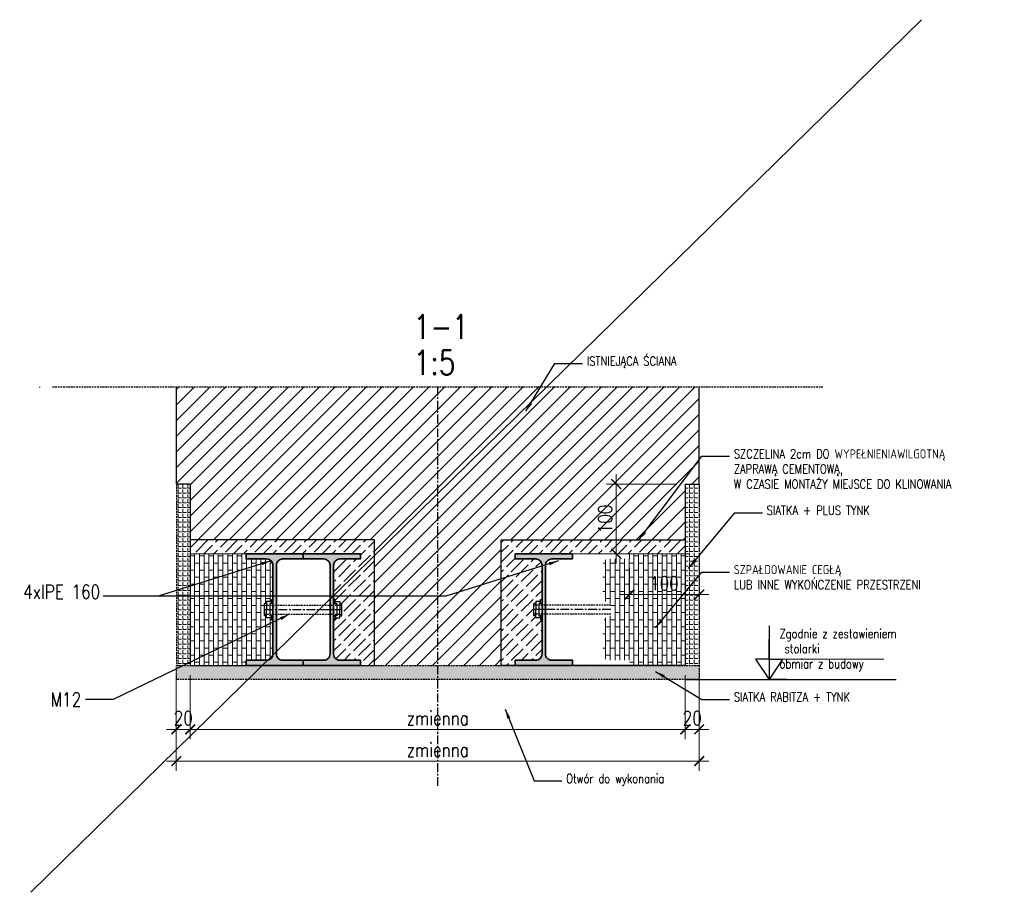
# Model space of a CAD drawing. Header units: millimetres. Extents: x 31572 to 48459, y -30932 to -25028.
# Tile 3 of 6: x 39154 to 40567, y -29713 to -28461. Entities that reach past the tile are written whole.
import ezdxf
from ezdxf.enums import TextEntityAlignment as Align

# ---------------------------------------------------------------- set-up
doc = ezdxf.new("R2010")
doc.units = ezdxf.units.MM
doc.header["$LTSCALE"] = 10
doc.linetypes.add('CENTERX2', pattern=[4, 2.5, -0.5, 0.5, -0.5])
doc.linetypes.add('HIDDEN', pattern=[0.375, 0.25, -0.125])
for name, color, linetype in [('C_axes', 1, 'CENTERX2'), ('C_contour2', 2, 'Continuous'), ('C_contour_Hid', 13, 'HIDDEN'), ('C_dimension', 9, 'Continuous'), ('Profile', 7, 'Continuous')]:
    doc.layers.add(name, color=color, linetype=linetype)
for name, color, linetype, lineweight in [('C_contour6', 4, 'Continuous', 60), ('C_hatch', 8, 'Continuous', 5), ('P-Linia1', 3, 'Continuous', 35), ('P-Szraf', 251, 'Continuous', 5), ('P-Wymiar', 254, 'Continuous', 9)]:
    doc.layers.add(name, color=color, linetype=linetype, lineweight=lineweight)
doc.styles.add('SIMPLEX', font='simplex.shx', dxfattribs={"width": 0.8})
doc.dimstyles.new('C_1_10', dxfattribs={"dimtxt": 20, "dimasz": 14, "dimexe": 14, "dimexo": 14, "dimgap": 6, "dimtad": 1, "dimdec": 1, "dimrnd": 1, "dimzin": 9, "dimtxsty": 'SIMPLEX', "dimblk": 'ARCHTICK', "dimcen": 14, "dimdle": 14, "dimclrd": 256, "dimclre": 256, "dimclrt": 1, "dimadec": 1, "dimazin": 2, "dimtfac": 1, "dimtdec": 1, "dimtix": 1, "dimtmove": 2, "dimatfit": 3, "dimfxl": 14, "dimtvp": 1, "dimtolj": 1, "dimtzin": 0, "dimlwd": -1, "dimlwe": -1, "dimarcsym": 0})
pattern_1 = [(0, (37369.863, 4793.076), (0, 6.985), [5.08, -1.905]), (90, (37369.863, 4793.076), (-6.985, 4e-16), [5.08, -1.905])]
pattern_2 = [(45, (2398.022, 661.128), (-11.22532, 11.22532), [])]

# ---------------------------------------------------------------- blocks, each defined once
blk = doc.blocks.new('_ArchTick')
at = {"color": 0, "linetype": 'ByBlock', "const_width": 0.15}
blk.add_lwpolyline([(-0.5, -0.5), (0.5, 0.5)], dxfattribs=at)
blk = doc.blocks.new('*D46')
at = {"layer": 'DefPoints', "color": 0, "transparency": 16777216}
for p in [(39399.1, -29387.2), (40109.1, -29387.2), (40109.1, -29479)]:
    blk.add_point(p, dxfattribs=at)
at = {"layer": 'P-Wymiar', "transparency": 16777216}
for p, q in [((39399.1, -29401.2), (39399.1, -29493)), ((40109.1, -29401.2), (40109.1, -29493)), ((39385.1, -29479), (40123.1, -29479))]:
    blk.add_line(p, q, dxfattribs=at)
at = {"layer": 'P-Wymiar', "transparency": 16777216, "xscale": 14, "yscale": 14, "zscale": 14, "rotation": 180}
blk.add_blockref('_ArchTick', (39399.1, -29479), dxfattribs=at)
at = {"layer": 'P-Wymiar', "transparency": 16777216, "xscale": 14, "yscale": 14, "zscale": 14}
blk.add_blockref('_ArchTick', (40109.1, -29479), dxfattribs=at)
at = {"layer": 'P-Wymiar', "color": 1, "transparency": 16777216, "insert": (39754.1, -29463), "char_height": 20, "attachment_point": 5, "style": 'SIMPLEX'}
blk.add_mtext('\\A1;zmienna', dxfattribs=at)
blk = doc.blocks.new('*D47')
at = {"layer": 'DefPoints', "color": 0, "transparency": 16777216}
for p in [(39379.1, -29387.2), (39399.1, -29387.2), (39399.1, -29479)]:
    blk.add_point(p, dxfattribs=at)
at = {"layer": 'P-Wymiar', "transparency": 16777216}
for p, q in [((39379.1, -29401.2), (39379.1, -29493)), ((39399.1, -29401.2), (39399.1, -29493)), ((39379.1, -29479), (39365.1, -29479)), ((39379.1, -29479), (39399.1, -29479)), ((39399.1, -29479), (39413.1, -29479))]:
    blk.add_line(p, q, dxfattribs=at)
at = {"layer": 'P-Wymiar', "transparency": 16777216, "xscale": 14, "yscale": 14, "zscale": 14}
blk.add_blockref('_ArchTick', (39379.1, -29479), dxfattribs=at)
at = {"layer": 'P-Wymiar', "transparency": 16777216, "xscale": 14, "yscale": 14, "zscale": 14, "rotation": 180}
blk.add_blockref('_ArchTick', (39399.1, -29479), dxfattribs=at)
at = {"layer": 'P-Wymiar', "color": 1, "transparency": 16777216, "insert": (39389.1, -29463), "char_height": 20, "attachment_point": 5, "style": 'SIMPLEX'}
blk.add_mtext('\\A1;20', dxfattribs=at)
blk = doc.blocks.new('*D48')
at = {"layer": 'DefPoints', "color": 0, "transparency": 16777216}
for p in [(40109.1, -29387.2), (40129.1, -29386.7), (40129.1, -29479)]:
    blk.add_point(p, dxfattribs=at)
at = {"layer": 'P-Wymiar', "transparency": 16777216}
for p, q in [((40109.1, -29401.2), (40109.1, -29493)), ((40129.1, -29400.7), (40129.1, -29493)), ((40109.1, -29479), (40095.1, -29479)), ((40109.1, -29479), (40129.1, -29479)), ((40129.1, -29479), (40143.1, -29479))]:
    blk.add_line(p, q, dxfattribs=at)
at = {"layer": 'P-Wymiar', "transparency": 16777216, "xscale": 14, "yscale": 14, "zscale": 14}
blk.add_blockref('_ArchTick', (40109.1, -29479), dxfattribs=at)
at = {"layer": 'P-Wymiar', "transparency": 16777216, "xscale": 14, "yscale": 14, "zscale": 14, "rotation": 180}
blk.add_blockref('_ArchTick', (40129.1, -29479), dxfattribs=at)
at = {"layer": 'P-Wymiar', "color": 1, "transparency": 16777216, "insert": (40119.1, -29463), "char_height": 20, "attachment_point": 5, "style": 'SIMPLEX'}
blk.add_mtext('\\A1;20', dxfattribs=at)
blk = doc.blocks.new('*D49')
at = {"layer": 'DefPoints', "color": 0, "transparency": 16777216}
for p in [(39379.1, -29387.2), (40129.1, -29388.1), (40129.1, -29524.5)]:
    blk.add_point(p, dxfattribs=at)
at = {"layer": 'P-Wymiar', "transparency": 16777216}
for p, q in [((39379.1, -29401.2), (39379.1, -29538.5)), ((40129.1, -29402.1), (40129.1, -29538.5)), ((39365.1, -29524.5), (40143.1, -29524.5))]:
    blk.add_line(p, q, dxfattribs=at)
at = {"layer": 'P-Wymiar', "transparency": 16777216, "xscale": 14, "yscale": 14, "zscale": 14, "rotation": 180}
blk.add_blockref('_ArchTick', (39379.1, -29524.5), dxfattribs=at)
at = {"layer": 'P-Wymiar', "transparency": 16777216, "xscale": 14, "yscale": 14, "zscale": 14}
blk.add_blockref('_ArchTick', (40129.1, -29524.5), dxfattribs=at)
at = {"layer": 'P-Wymiar', "color": 1, "transparency": 16777216, "insert": (39754.1, -29508.5), "char_height": 20, "attachment_point": 5, "style": 'SIMPLEX'}
blk.add_mtext('\\A1;zmienna', dxfattribs=at)
blk = doc.blocks.new('*D50')
at = {"layer": 'DefPoints', "color": 0, "transparency": 16777216}
for p in [(40109.1, -29127.2), (40010.1, -29227.2), (40129.1, -29227.2)]:
    blk.add_point(p, dxfattribs=at)
at = {"layer": 'P-Wymiar', "transparency": 16777216}
for p, q in [((40010.1, -29113.2), (40010.1, -29241.2)), ((40095.1, -29127.2), (39996.1, -29127.2)), ((40115.1, -29227.2), (39996.1, -29227.2))]:
    blk.add_line(p, q, dxfattribs=at)
at = {"layer": 'P-Wymiar', "transparency": 16777216, "xscale": 14, "yscale": 14, "zscale": 14}
for p, rotation in [((40010.1, -29127.2), 90), ((40010.1, -29227.2), 270)]:
    blk.add_blockref('_ArchTick', p, dxfattribs=dict(at, rotation=rotation))
at = {"layer": 'P-Wymiar', "color": 1, "transparency": 16777216, "insert": (39994.1, -29177.2), "char_height": 20, "attachment_point": 5, "rotation": 90, "style": 'SIMPLEX'}
blk.add_mtext('\\A1;100', dxfattribs=at)
blk = doc.blocks.new('IPE 160')
at = {"layer": 'C_hatch', "transparency": 33554585}
h = blk.add_hatch(color=256, dxfattribs=at)
h.dxf.hatch_style = 1
edge = h.paths.add_edge_path()
edge.add_line((-41, 0), (41, 0))
edge.add_line((41, 0), (41, 7.4))
edge.add_line((41, 7.4), (11.5, 7.4))
edge.add_arc((11.5, 16.4), 9, 180, 270, ccw=False)
edge.add_line((2.5, 16.4), (2.5, 143.6))
edge.add_arc((11.5, 143.6), 9, 90, 180, ccw=False)
edge.add_line((11.5, 152.6), (41, 152.6))
edge.add_line((41, 152.6), (41, 160))
edge.add_line((41, 160), (-41, 160))
edge.add_line((-41, 160), (-41, 152.6))
edge.add_line((-41, 152.6), (-11.5, 152.6))
edge.add_arc((-11.5, 143.6), 9, 0, 90, ccw=False)
edge.add_line((-2.5, 143.6), (-2.5, 16.4))
edge.add_arc((-11.5, 16.4), 9, 270, 360, ccw=False)
edge.add_line((-11.5, 7.4), (-41, 7.4))
edge.add_line((-41, 7.4), (-41, 0))
at = {"layer": 'C_dimension', "lineweight": 25}
for p, q in [((4.7, 94.5), (2.5, 94.5)), ((2.5, 88.8), (7, 88.8)), ((4.7, 88.8), (4.7, 94.5)), ((4.7, 91.7), (11.5, 91.7)), ((7, 88.8), (7, 71.2)), ((11.5, 91.7), (11.5, 80.5)), ((11.5, 88.8), (14.4, 88.8)), ((14.4, 71.2), (14.4, 88.8)), ((7, 71.2), (2.5, 71.2)), ((2.5, 71.2), (4.7, 71.2)), ((4.7, 71.2), (4.7, 65.5)), ((11.5, 68.3), (11.5, 80.5)), ((11.5, 71.2), (14.4, 71.2)), ((4.7, 65.5), (2.5, 65.5)), ((4.7, 68.3), (11.5, 68.3))]:
    blk.add_line(p, q, dxfattribs=at)
at = {"layer": 'P-Linia1', "linetype": 'Continuous'}
blk.add_lwpolyline([(-41, 0), (41, 0), (41, 7.4), (11.5, 7.4, -0.414214), (2.5, 16.4), (2.5, 143.6, -0.414214), (11.5, 152.6), (41, 152.6), (41, 160), (-41, 160), (-41, 152.6), (-11.5, 152.6, -0.414214), (-2.5, 143.6), (-2.5, 16.4, -0.414214), (-11.5, 7.4), (-41, 7.4)], format="xyb", close=True, dxfattribs=at)
blk.add_point((-2, 80), dxfattribs=at)
at = {"layer": 'P-Wymiar'}
blk.add_lwpolyline([(2.5, 94.5), (2.5, 65.5)], dxfattribs=at)
blk = doc.blocks.new('*D51')
at = {"layer": 'DefPoints', "color": 0, "transparency": 16777216}
for p in [(40029.1, -29233.2), (40129.1, -29235.3), (40129.1, -29285.6)]:
    blk.add_point(p, dxfattribs=at)
at = {"layer": 'P-Wymiar', "transparency": 16777216}
for p, q in [((40029.1, -29247.2), (40029.1, -29299.6)), ((40129.1, -29249.3), (40129.1, -29299.6)), ((40015.1, -29285.6), (40143.1, -29285.6))]:
    blk.add_line(p, q, dxfattribs=at)
at = {"layer": 'P-Wymiar', "transparency": 16777216, "xscale": 14, "yscale": 14, "zscale": 14, "rotation": 180}
blk.add_blockref('_ArchTick', (40029.1, -29285.6), dxfattribs=at)
at = {"layer": 'P-Wymiar', "transparency": 16777216, "xscale": 14, "yscale": 14, "zscale": 14}
blk.add_blockref('_ArchTick', (40129.1, -29285.6), dxfattribs=at)
at = {"layer": 'P-Wymiar', "color": 1, "transparency": 16777216, "insert": (40079.1, -29269.6), "char_height": 20, "attachment_point": 5, "style": 'SIMPLEX'}
blk.add_mtext('\\A1;100', dxfattribs=at)

msp = doc.modelspace()

# ---------------------------------------------------------------- hatches: boundary and pattern name
at = {"layer": 'C_hatch'}
h = msp.add_hatch(dxfattribs=at)
h.set_pattern_fill('ANGLE', color=256)
h.set_pattern_definition(pattern_1)
h.paths.add_polyline_path([(39379.14, -29127.25), (39399.14, -29127.25), (39399.14, -29387.25), (39379.14, -29387.25)])
h = msp.add_hatch(dxfattribs=at)
h.set_pattern_fill('ANGLE', color=256)
h.set_pattern_definition(pattern_1)
h.paths.add_polyline_path([(40129.14, -29127.25), (40109.14, -29127.25), (40109.14, -29387.25), (40129.14, -29387.25)])
h = msp.add_hatch(dxfattribs=at)
h.set_pattern_fill('ACAD_ISO02W100', color=256, scale=2, angle=45)
h.paths.add_polyline_path([(39643.14, -29227.25), (39643.14, -29234.65), (39613.64, -29234.65, 0.4142136), (39604.64, -29243.65), (39604.64, -29292.7), (39606.87, -29292.7), (39606.87, -29295.57), (39613.6, -29295.57), (39613.6, -29298.45), (39616.55, -29298.45), (39616.55, -29316.05), (39613.6, -29316.05), (39613.6, -29318.92), (39606.87, -29318.92), (39606.87, -29321.8), (39604.64, -29321.8), (39604.64, -29370.85, 0.4142136), (39613.64, -29379.85), (39643.14, -29379.85), (39643.14, -29387.25), (39663.14, -29387.25), (39663.14, -29207.25), (39399.14, -29207.25), (39399.14, -29227.25)])
h = msp.add_hatch(dxfattribs=at)
h.set_pattern_fill('ACAD_ISO02W100', color=256, scale=2, angle=45)
h.paths.add_polyline_path([(40109.14, -29207.25), (39845.14, -29207.25), (39845.14, -29387.25), (39865.14, -29387.25), (39865.14, -29379.85), (39894.64, -29379.85, 0.4142136), (39903.64, -29370.85), (39903.64, -29321.8), (39901.41, -29321.8), (39901.41, -29318.92), (39894.68, -29318.92), (39894.68, -29316.05), (39891.73, -29316.05), (39891.73, -29298.45), (39894.68, -29298.45), (39894.68, -29295.57), (39901.41, -29295.57), (39901.41, -29292.7), (39903.64, -29292.7), (39903.64, -29243.65, 0.4142136), (39894.64, -29234.65), (39865.14, -29234.65), (39865.14, -29227.25), (39947.14, -29227.25), (40109.14, -29227.25)])
h = msp.add_hatch(dxfattribs=at)
h.set_pattern_fill('AR-BRSTD', color=256, scale=0.1, angle=90)
h.paths.add_polyline_path([(39399.14, -29227.25), (39479.14, -29227.25), (39479.14, -29234.65), (39508.64, -29234.65, -0.4142136), (39517.64, -29243.65), (39517.64, -29292.7), (39515.41, -29292.7), (39515.41, -29295.57), (39508.68, -29295.57), (39508.68, -29298.45), (39505.73, -29298.45), (39505.73, -29316.05), (39508.68, -29316.05), (39508.68, -29318.92), (39515.41, -29318.92), (39515.41, -29321.8), (39517.64, -29321.8), (39517.64, -29370.85, -0.4142136), (39508.64, -29379.85), (39479.14, -29379.85), (39479.14, -29387.25), (39399.14, -29387.25)])
h = msp.add_hatch(dxfattribs=at)
h.set_pattern_fill('AR-BRSTD', color=256, scale=0.1, angle=90)
h.paths.add_polyline_path([(40109.14, -29227.25), (40029.14, -29227.25), (40029.14, -29234.65), (39999.64, -29234.65, 0.4142136), (39990.64, -29243.65), (39990.64, -29292.7), (39992.87, -29292.7), (39992.87, -29295.57), (39999.6, -29295.57), (39999.6, -29298.45), (40002.55, -29298.45), (40002.55, -29316.05), (39999.6, -29316.05), (39999.6, -29318.92), (39992.87, -29318.92), (39992.87, -29321.8), (39990.64, -29321.8), (39990.64, -29370.85, 0.4142136), (39999.64, -29379.85), (40029.14, -29379.85), (40029.14, -29387.25), (40109.14, -29387.25)])
h = msp.add_hatch(dxfattribs=at)
h.set_pattern_fill('ANGLE', color=256)
h.set_pattern_definition([(0, (37294.863, 4793.076), (0, 6.985), [5.08, -1.905]), (90, (37294.863, 4793.076), (-6.985, 4e-16), [5.08, -1.905])])
h.paths.add_polyline_path([(39379.14, -29407.25), (39379.14, -29387.25), (40129.14, -29387.25), (40129.14, -29407.25)])
at = {"layer": 'P-Szraf'}
h = msp.add_hatch(dxfattribs=at)
h.set_pattern_fill('ANSI31', color=256, scale=5)
h.set_pattern_definition(pattern_2)
h.paths.add_polyline_path([(39399.14, -29207.25), (39399.14, -29127.25), (39379.14, -29127.25), (39379.14, -28987.74), (39754.14, -28987.74), (39754.14, -29387.25), (39663.14, -29387.25), (39663.14, -29207.25)])
h = msp.add_hatch(dxfattribs=at)
h.set_pattern_fill('ANSI31', color=256, scale=5)
h.set_pattern_definition(pattern_2)
h.paths.add_polyline_path([(40109.14, -29207.25), (40109.14, -29127.25), (40129.14, -29127.25), (40129.14, -28987.74), (39754.14, -28987.74), (39754.14, -29387.25), (39845.14, -29387.25), (39845.14, -29207.25)])

# ---------------------------------------------------------------- linework, layer by layer
at = {"layer": 'C_axes', "lineweight": 25, "ltscale": 0.5}
for p, q in [((39754.14, -29560.16), (39754.14, -28987.74)), ((39505.73, -29307.25), (39616.55, -29307.25)), ((40002.55, -29307.25), (39891.73, -29307.25))]:
    msp.add_line(p, q, dxfattribs=at)
at = {"layer": 'C_contour2'}
for p, q in [((40129.14, -29127.25), (40129.14, -28987.74)), ((39399.14, -29127.25), (39379.14, -29127.25)), ((39399.14, -29127.25), (39379.14, -29127.25)), ((39399.14, -29127.25), (39379.14, -29127.25)), ((39399.14, -29127.25), (39399.14, -29387.25)), ((40109.14, -29127.25), (40129.14, -29127.25)), ((40109.14, -29127.25), (40129.14, -29127.25)), ((40109.14, -29127.25), (40129.14, -29127.25)), ((40109.14, -29127.25), (40109.14, -29387.25))]:
    msp.add_line(p, q, dxfattribs=at)
for points in [[(39379.14, -29127.25), (39379.14, -28987.74)], [(39399.14, -29387.25), (39663.14, -29387.25), (39663.14, -29207.25), (39399.14, -29207.25)], [(40109.14, -29387.25), (39845.14, -29387.25), (39845.14, -29207.25), (40109.14, -29207.25)]]:
    msp.add_lwpolyline(points, dxfattribs=at)
at = {"layer": 'C_contour_Hid'}
for p, q in [((39182.9, -28987.74), (39182.9, -28988.88)), ((39201.71, -28987.74), (40306.58, -28987.74)), ((39379.14, -29128.1), (39379.14, -29388.1)), ((40129.14, -29128.1), (40129.14, -29388.1)), ((39505.73, -29300.98), (39616.55, -29300.98)), ((40002.55, -29300.98), (39891.73, -29300.98)), ((39505.73, -29313.98), (39616.55, -29313.98)), ((40002.55, -29313.98), (39891.73, -29313.98))]:
    msp.add_line(p, q, dxfattribs=at)
msp.add_lwpolyline([(39379.14, -29407.25), (39379.14, -29387.25), (40129.14, -29387.25), (40129.14, -29407.25)], close=True, dxfattribs=at)
at = {"layer": 'C_dimension'}
for p, q in [((40229.28, -29330.69), (40229.28, -29407.25)), ((40229.28, -29378.42), (40229.28, -29349.59)), ((40229.28, -29378.42), (40209.92, -29378.42)), ((40209.92, -29378.42), (40229.28, -29407.25)), ((40229.28, -29378.42), (40248.65, -29378.42)), ((40248.65, -29378.42), (40229.28, -29407.25)), ((40109.59, -29407.25), (40411.64, -29407.25)), ((40254.66, -29407.25), (40228.84, -29407.25))]:
    msp.add_line(p, q, dxfattribs=at)
at = {"layer": 'P-Szraf'}
for points in [[(39399.14, -29227.25), (39643.14, -29227.25)], [(40109.14, -29227.25), (39865.14, -29227.25)]]:
    msp.add_lwpolyline(points, dxfattribs=at)
at = {"layer": 'P-Wymiar'}
msp.add_line((39170.2, -29712.64), (40447.86, -28461.29), dxfattribs=at)
for points in [[(39479.14, -29227.25), (39479.14, -29234.65)], [(40029.14, -29227.25), (40029.14, -29234.65)], [(40248.65, -29378.42), (40393.97, -29378.42)]]:
    msp.add_lwpolyline(points, dxfattribs=at)

# ---------------------------------------------------------------- block references
at = {"layer": 'Profile', "xscale": -1}
for p in [(39520.14, -29387.25), (39906.14, -29387.25)]:
    msp.add_blockref('IPE 160', p, dxfattribs=at)
at = {"layer": 'Profile'}
msp.add_blockref('IPE 160', (39602.14, -29387.25), dxfattribs=at)

# ---------------------------------------------------------------- texts
at = {"layer": 'C_contour2', "color": 1, "insert": (39214.71, -29281.77), "char_height": 20, "attachment_point": 5, "style": 'SIMPLEX'}
msp.add_mtext('4xIPE 160', dxfattribs=at)
at = {"layer": 'C_contour6', "color": 6, "linetype": 'Continuous', "style": 'SIMPLEX', "width": 0.8}
msp.add_text('1-1', height=35, dxfattribs=at).set_placement((39719.47, -28901.63), align=Align.MIDDLE_LEFT)
at = {"layer": 'C_contour6', "color": 6, "linetype": 'Continuous', "lineweight": 25, "style": 'SIMPLEX', "width": 0.8}
msp.add_text('1:5', height=35, dxfattribs=at).set_placement((39719.47, -28952.87), align=Align.MIDDLE_LEFT)
at = {"layer": 'C_dimension', "color": 1, "lineweight": 25, "char_height": 13, "attachment_point": 1, "style": 'SIMPLEX'}
for s, insert in [('ISTNIEJĄCA ŚCIANA', (39967.81, -28944.4)), ('SZCZELINA 2cm DO WYPEŁNIENIAWILGOTNĄ\\PZAPRAWĄ CEMENTOWĄ,\\PW CZASIE MONTAŻY MIEJSCE DO KLINOWANIA', (40178.73, -29077.42)), ('SIATKA + PLUS TYNK', (40225.87, -29158.39)), ('SZPAŁDOWANIE CEGŁĄ\\PLUB INNE WYKOŃCZENIE PRZESTRZENI', (40178.73, -29243.39)), ('Zgodnie z zestawieniem\\P stolarki\\Pobmiar z budowy', (40244.25, -29335.16)), ('SIATKA RABITZA + TYNK', (40178.73, -29425.93)), ('Otwór do wykonania', (39938.18, -29542.97))]:
    msp.add_mtext(s, dxfattribs=dict(at, insert=insert))
at = {"layer": 'C_dimension', "color": 1, "insert": (39242.67, -29426.14), "char_height": 20, "attachment_point": 3, "style": 'SIMPLEX'}
msp.add_mtext('M12', dxfattribs=at)

# ---------------------------------------------------------------- dimensions: what is measured, and where the dimension line sits
at = {"layer": 'P-Wymiar'}
dim = msp.add_linear_dim(base=(40010.11, -29227.25), p1=(40109.14, -29127.25), p2=(40129.14, -29227.25), angle=90, dimstyle='C_1_10', dxfattribs=at)
dim.commit()
dim.dimension.update_dxf_attribs({"geometry": '*D50', "text_midpoint": (39994.11, -29177.25)})
for base, p1, p2, picture, middle in [((40129.14, -29285.57), (40029.14, -29233.15), (40129.14, -29235.29), '*D51', (40079.14, -29269.57)), ((39399.14, -29478.95), (39379.14, -29387.25), (39399.14, -29387.25), '*D47', (39389.14, -29462.95)), ((40129.14, -29478.95), (40109.14, -29387.25), (40129.14, -29386.72), '*D48', (40119.14, -29462.95))]:
    dim = msp.add_linear_dim(base=base, p1=p1, p2=p2, dimstyle='C_1_10', dxfattribs=at)
    dim.commit()
    dim.dimension.update_dxf_attribs({"geometry": picture, "text_midpoint": middle})
for base, p1, p2, picture, middle in [((40129.14, -29524.48), (39379.14, -29387.25), (40129.14, -29388.1), '*D49', (39754.14, -29508.48)), ((40109.14, -29478.95), (39399.14, -29387.25), (40109.14, -29387.25), '*D46', (39754.14, -29462.95))]:
    dim = msp.add_linear_dim(base=base, p1=p1, p2=p2, text='zmienna', dimstyle='C_1_10', dxfattribs=at)
    dim.commit()
    dim.dimension.update_dxf_attribs({"geometry": picture, "text_midpoint": middle})

# ---------------------------------------------------------------- leaders
at = {"layer": 'C_dimension', "lineweight": 25}
for points in [[(39880.4, -29022.85), (39922.11, -28954.4), (39961.81, -28954.4)], [(39515.01, -29237.28), (39353.14, -29287.8), (39274.17, -29287.8)], [(39927.36, -29237.28), (39765.5, -29287.8), (39353.14, -29287.8)], [(39541.41, -29313.98), (39288.37, -29436.14), (39248.67, -29436.14)], [(39850.78, -29449.99), (39892.48, -29552.97), (39932.18, -29552.97)]]:
    msp.add_leader(points, dimstyle='C_1_10', override={"dimgap": 6, "dimtad": 0}, dxfattribs=at)
at = {"layer": 'C_dimension', "lineweight": 25, "annotation_type": 0, "has_hookline": 1, "hookline_direction": 0}
for points, text_width in [([(40042.68, -29207.25), (40133.04, -29087.42), (40172.73, -29087.42)], 361.03), ([(40113.56, -29248.21), (40180.17, -29168.39), (40219.87, -29168.39)], 172.34), ([(40066.43, -29333.21), (40133.04, -29253.39), (40172.73, -29253.39)], 300.61), ([(40066.43, -29396.04), (40133.04, -29435.93), (40172.73, -29435.93)], 198.1)]:
    msp.add_leader(points, dimstyle='C_1_10', override={"dimgap": 6, "dimtad": 0}, dxfattribs=dict(at, text_width=text_width))

doc.saveas('drawing.dxf')
